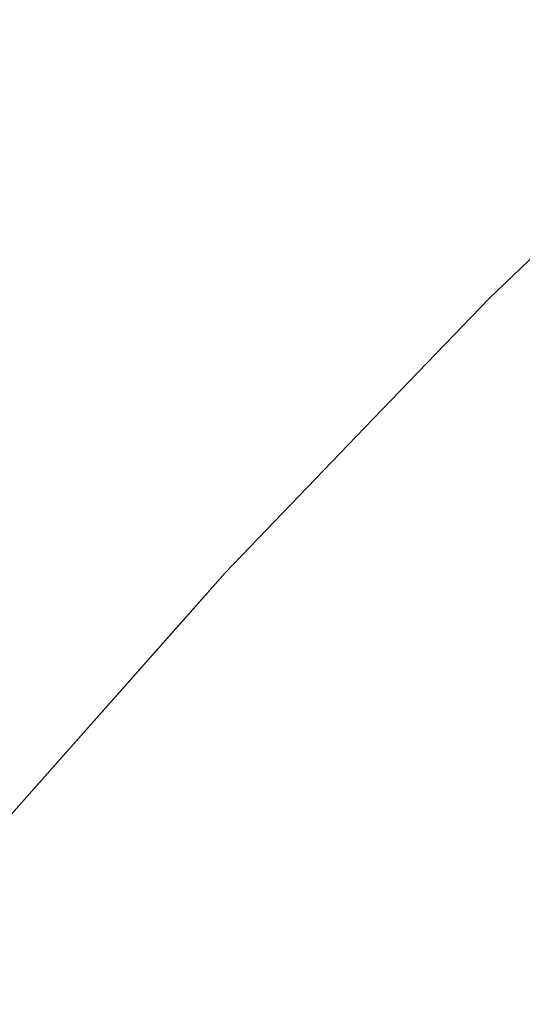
# Model space of a CAD drawing. Header units: centimetres. Extents: x -44.1 to 45.2, y 4.2 to 6.
# Tile 75 of 256: x -44.06802 to -44.06242, y 5.94368 to 5.95464. Entities that reach past the tile are written whole.
import ezdxf

# ---------------------------------------------------------------- set-up
doc = ezdxf.new("R2010")
doc.units = ezdxf.units.CM
doc.header["$LTSCALE"] = 2.54
doc.layers.add('Lucido design-1', color=7, linetype='Continuous')

# ---------------------------------------------------------------- blocks, each defined once
blk = doc.blocks.new('Gruppo-4-1')
at = {"color": 7, "linetype": 'Continuous', "lineweight": 9}
for points, invisible_edges in [([(-44.059552, 5.954636, -2276.92217), (-44.062791, 5.951533, -2276.92217), (-44.062791, 5.951533, -2276.32217), (-44.062167, 5.95213, -2276.32217)], 10), ([(-44.062159, 5.952134, -2276.923732), (-44.062791, 5.951533, -2276.92217), (-44.059552, 5.954636, -2276.92217), (-44.06004, 5.954161, -2276.923732)], 13), ([(-44.062791, 5.951533, -2276.92217), (-44.062159, 5.952134, -2276.923732), (-44.06417, 5.950105, -2276.923732)], 11), ([(-44.062159, 5.952134, -2276.923732), (-44.062107, 5.952115, -2276.925294), (-44.064117, 5.950087, -2276.925294), (-44.06417, 5.950105, -2276.923732)], 15), ([(-44.064029, 5.950057, -2276.926855), (-44.064117, 5.950087, -2276.925294), (-44.062107, 5.952115, -2276.925294), (-44.062019, 5.952084, -2276.926855)], 15), ([(-44.062019, 5.952084, -2276.926855), (-44.061897, 5.952039, -2276.928414), (-44.063905, 5.950014, -2276.928414), (-44.064029, 5.950057, -2276.926855)], 15), ([(-44.063746, 5.949959, -2276.929971), (-44.063905, 5.950014, -2276.928414), (-44.061897, 5.952039, -2276.928414), (-44.06174, 5.951983, -2276.929971)], 15), ([(-44.063178, 5.95112, -2276.320608), (-44.063125, 5.951101, -2276.319046), (-44.062107, 5.952115, -2276.319046), (-44.062159, 5.952134, -2276.320608)], 15), ([(-44.062791, 5.951533, -2276.32217), (-44.063178, 5.95112, -2276.320608), (-44.062159, 5.952134, -2276.320608)], 11), ([(-44.062019, 5.952084, -2276.317485), (-44.062107, 5.952115, -2276.319046), (-44.063125, 5.951101, -2276.319046), (-44.063037, 5.95107, -2276.317485)], 15), ([(-44.063037, 5.95107, -2276.317485), (-44.062914, 5.951027, -2276.315926), (-44.061897, 5.952039, -2276.315926), (-44.062019, 5.952084, -2276.317485)], 15), ([(-44.06174, 5.951983, -2276.314369), (-44.061897, 5.952039, -2276.315926), (-44.062914, 5.951027, -2276.315926), (-44.062756, 5.950971, -2276.314369)], 15), ([(-44.062159, 5.952134, -2276.320608), (-44.062167, 5.95213, -2276.32217), (-44.062791, 5.951533, -2276.32217)], 9), ([(-44.06174, 5.951983, -2276.929971), (-44.061549, 5.951913, -2276.931524), (-44.063552, 5.949893, -2276.931524), (-44.063746, 5.949959, -2276.929971)], 15), ([(-44.062756, 5.950971, -2276.314369), (-44.062564, 5.950903, -2276.312816), (-44.061549, 5.951913, -2276.312816), (-44.06174, 5.951983, -2276.314369)], 15), ([(-44.063322, 5.949814, -2276.933075), (-44.063552, 5.949893, -2276.931524), (-44.061549, 5.951913, -2276.931524), (-44.061323, 5.951831, -2276.933075)], 15), ([(-44.061323, 5.951831, -2276.933075), (-44.061062, 5.951737, -2276.934621), (-44.063058, 5.949723, -2276.934621), (-44.063322, 5.949814, -2276.933075)], 15), ([(-44.061323, 5.951831, -2276.311265), (-44.061549, 5.951913, -2276.312816), (-44.062564, 5.950903, -2276.312816), (-44.062336, 5.950823, -2276.311265)], 15), ([(-44.06276, 5.94962, -2276.936163), (-44.063058, 5.949723, -2276.934621), (-44.061062, 5.951737, -2276.934621), (-44.060768, 5.95163, -2276.936163)], 15), ([(-44.060768, 5.95163, -2276.936163), (-44.060439, 5.951511, -2276.9377), (-44.062427, 5.949506, -2276.9377), (-44.06276, 5.94962, -2276.936163)], 15), ([(-44.063178, 5.95112, -2276.320608), (-44.062791, 5.951533, -2276.32217), (-44.064173, 5.950096, -2276.32217), (-44.06417, 5.950105, -2276.320608)], 13), ([(-44.064173, 5.950096, -2276.32217), (-44.062791, 5.951533, -2276.32217), (-44.062791, 5.951533, -2276.92217), (-44.064173, 5.950096, -2276.92217)], 10), ([(-44.06417, 5.950105, -2276.923732), (-44.064173, 5.950096, -2276.92217), (-44.062791, 5.951533, -2276.92217)], 9), ([(-44.062059, 5.94938, -2276.939231), (-44.062427, 5.949506, -2276.9377), (-44.060439, 5.951511, -2276.9377), (-44.060077, 5.951379, -2276.939231)], 15), ([(-44.06417, 5.950105, -2276.320608), (-44.064117, 5.950087, -2276.319046), (-44.063125, 5.951101, -2276.319046), (-44.063178, 5.95112, -2276.320608)], 15), ([(-44.063037, 5.95107, -2276.317485), (-44.063125, 5.951101, -2276.319046), (-44.064117, 5.950087, -2276.319046), (-44.064029, 5.950057, -2276.317485)], 15), ([(-44.064029, 5.950057, -2276.317485), (-44.063905, 5.950014, -2276.315926), (-44.062914, 5.951027, -2276.315926), (-44.063037, 5.95107, -2276.317485)], 15), ([(-44.062756, 5.950971, -2276.314369), (-44.062914, 5.951027, -2276.315926), (-44.063905, 5.950014, -2276.315926), (-44.063746, 5.949959, -2276.314369)], 15), ([(-44.063746, 5.949959, -2276.314369), (-44.063552, 5.949893, -2276.312816), (-44.062564, 5.950903, -2276.312816), (-44.062756, 5.950971, -2276.314369)], 15), ([(-44.062336, 5.950823, -2276.311265), (-44.062564, 5.950903, -2276.312816), (-44.063552, 5.949893, -2276.312816), (-44.063322, 5.949814, -2276.311265)], 15), ([(-44.063322, 5.949814, -2276.311265), (-44.063058, 5.949723, -2276.309719), (-44.062074, 5.95073, -2276.309719), (-44.062336, 5.950823, -2276.311265)], 15), ([(-44.061777, 5.950625, -2276.308177), (-44.062074, 5.95073, -2276.309719), (-44.063058, 5.949723, -2276.309719), (-44.06276, 5.94962, -2276.308177)], 15), ([(-44.06276, 5.94962, -2276.308177), (-44.062427, 5.949506, -2276.30664), (-44.061446, 5.950508, -2276.30664), (-44.061777, 5.950625, -2276.308177)], 15), ([(-44.061082, 5.95038, -2276.305108), (-44.061446, 5.950508, -2276.30664), (-44.062427, 5.949506, -2276.30664), (-44.062059, 5.94938, -2276.305108)], 15), ([(-44.06573, 5.948478, -2276.32217), (-44.066076, 5.948076, -2276.320608), (-44.06417, 5.950105, -2276.320608)], 11), ([(-44.066076, 5.948076, -2276.320608), (-44.066022, 5.948059, -2276.319046), (-44.064117, 5.950087, -2276.319046), (-44.06417, 5.950105, -2276.320608)], 15), ([(-44.06417, 5.950105, -2276.923732), (-44.066076, 5.948076, -2276.923732), (-44.06573, 5.948478, -2276.92217)], 11), ([(-44.06417, 5.950105, -2276.923732), (-44.064117, 5.950087, -2276.925294), (-44.066022, 5.948059, -2276.925294), (-44.066076, 5.948076, -2276.923732)], 15), ([(-44.064029, 5.950057, -2276.317485), (-44.064117, 5.950087, -2276.319046), (-44.066022, 5.948059, -2276.319046), (-44.065932, 5.948029, -2276.317485)], 15), ([(-44.065932, 5.948029, -2276.926855), (-44.066022, 5.948059, -2276.925294), (-44.064117, 5.950087, -2276.925294), (-44.064029, 5.950057, -2276.926855)], 15), ([(-44.06417, 5.950105, -2276.320608), (-44.064173, 5.950096, -2276.32217), (-44.06573, 5.948478, -2276.32217)], 9), ([(-44.06573, 5.948478, -2276.92217), (-44.064173, 5.950096, -2276.92217), (-44.06417, 5.950105, -2276.923732)], 10), ([(-44.064173, 5.950096, -2276.92217), (-44.06573, 5.948478, -2276.92217), (-44.06573, 5.948478, -2276.32217), (-44.064173, 5.950096, -2276.32217)], 10), ([(-44.065932, 5.948029, -2276.317485), (-44.065807, 5.947989, -2276.315926), (-44.063905, 5.950014, -2276.315926), (-44.064029, 5.950057, -2276.317485)], 15), ([(-44.064029, 5.950057, -2276.926855), (-44.063905, 5.950014, -2276.928414), (-44.065807, 5.947989, -2276.928414), (-44.065932, 5.948029, -2276.926855)], 15), ([(-44.063746, 5.949959, -2276.314369), (-44.063905, 5.950014, -2276.315926), (-44.065807, 5.947989, -2276.315926), (-44.065645, 5.947936, -2276.314369)], 15), ([(-44.065645, 5.947936, -2276.929971), (-44.065807, 5.947989, -2276.928414), (-44.063905, 5.950014, -2276.928414), (-44.063746, 5.949959, -2276.929971)], 15), ([(-44.063746, 5.949959, -2276.314369), (-44.065645, 5.947936, -2276.314369), (-44.065449, 5.947872, -2276.312816), (-44.064513, 5.948882, -2276.312816)], 15), ([(-44.063746, 5.949959, -2276.929971), (-44.063552, 5.949893, -2276.931524), (-44.065449, 5.947872, -2276.931524), (-44.065645, 5.947936, -2276.929971)], 15), ([(-44.064513, 5.948882, -2276.312816), (-44.063552, 5.949893, -2276.312816), (-44.063746, 5.949959, -2276.314369)], 11), ([(-44.065216, 5.947797, -2276.933075), (-44.065449, 5.947872, -2276.931524), (-44.063552, 5.949893, -2276.931524), (-44.063322, 5.949814, -2276.933075)], 15), ([(-44.063322, 5.949814, -2276.311265), (-44.063552, 5.949893, -2276.312816), (-44.064513, 5.948882, -2276.312816), (-44.064282, 5.948805, -2276.311265)], 15), ([(-44.063322, 5.949814, -2276.933075), (-44.063058, 5.949723, -2276.934621), (-44.064949, 5.94771, -2276.934621), (-44.065216, 5.947797, -2276.933075)], 15), ([(-44.064282, 5.948805, -2276.311265), (-44.064017, 5.948716, -2276.309719), (-44.063058, 5.949723, -2276.309719), (-44.063322, 5.949814, -2276.311265)], 15), ([(-44.064646, 5.947611, -2276.936163), (-44.064949, 5.94771, -2276.934621), (-44.063058, 5.949723, -2276.934621), (-44.06276, 5.94962, -2276.936163)], 15), ([(-44.06276, 5.94962, -2276.308177), (-44.063058, 5.949723, -2276.309719), (-44.064017, 5.948716, -2276.309719), (-44.063716, 5.948616, -2276.308177)], 15), ([(-44.06276, 5.94962, -2276.936163), (-44.062427, 5.949506, -2276.9377), (-44.064309, 5.947501, -2276.9377), (-44.064646, 5.947611, -2276.936163)], 15), ([(-44.063716, 5.948616, -2276.308177), (-44.063381, 5.948503, -2276.30664), (-44.062427, 5.949506, -2276.30664), (-44.06276, 5.94962, -2276.308177)], 15), ([(-44.063937, 5.94738, -2276.939231), (-44.064309, 5.947501, -2276.9377), (-44.062427, 5.949506, -2276.9377), (-44.062059, 5.94938, -2276.939231)], 15), ([(-44.062059, 5.94938, -2276.305108), (-44.062427, 5.949506, -2276.30664), (-44.063381, 5.948503, -2276.30664), (-44.063011, 5.94838, -2276.305108)], 15), ([(-44.062059, 5.94938, -2276.939231), (-44.061658, 5.949242, -2276.940757), (-44.06353, 5.947248, -2276.940757), (-44.063937, 5.94738, -2276.939231)], 15), ([(-44.063011, 5.94838, -2276.305108), (-44.062607, 5.948245, -2276.303583), (-44.061658, 5.949242, -2276.303583), (-44.062059, 5.94938, -2276.305108)], 15), ([(-44.06309, 5.947105, -2276.942275), (-44.06353, 5.947248, -2276.940757), (-44.061658, 5.949242, -2276.940757), (-44.061223, 5.949092, -2276.942275)], 15), ([(-44.061223, 5.949092, -2276.302065), (-44.061658, 5.949242, -2276.303583), (-44.062607, 5.948245, -2276.303583), (-44.06217, 5.948098, -2276.302065)], 15), ([(-44.061223, 5.949092, -2276.942275), (-44.060755, 5.948932, -2276.943786), (-44.062616, 5.94695, -2276.943786), (-44.06309, 5.947105, -2276.942275)], 15), ([(-44.064282, 5.948805, -2276.311265), (-44.064513, 5.948882, -2276.312816), (-44.065449, 5.947872, -2276.312816), (-44.065216, 5.947797, -2276.311265)], 15), ([(-44.062108, 5.946785, -2276.94529), (-44.062616, 5.94695, -2276.943786), (-44.060755, 5.948932, -2276.943786), (-44.060254, 5.948759, -2276.94529)], 15), ([(-44.065216, 5.947797, -2276.311265), (-44.064949, 5.94771, -2276.309719), (-44.064017, 5.948716, -2276.309719), (-44.064282, 5.948805, -2276.311265)], 15), ([(-44.063716, 5.948616, -2276.308177), (-44.064017, 5.948716, -2276.309719), (-44.064949, 5.94771, -2276.309719), (-44.064646, 5.947611, -2276.308177)], 15), ([(-44.064646, 5.947611, -2276.308177), (-44.064309, 5.947501, -2276.30664), (-44.063381, 5.948503, -2276.30664), (-44.063716, 5.948616, -2276.308177)], 15), ([(-44.06573, 5.948478, -2276.92217), (-44.068395, 5.945472, -2276.92217), (-44.068395, 5.945472, -2276.32217), (-44.066087, 5.948076, -2276.32217)], 10), ([(-44.067877, 5.946049, -2276.923732), (-44.068395, 5.945472, -2276.92217), (-44.06573, 5.948478, -2276.92217), (-44.066076, 5.948076, -2276.923732)], 13), ([(-44.06573, 5.948478, -2276.32217), (-44.066087, 5.948076, -2276.32217), (-44.066076, 5.948076, -2276.320608)], 10), ([(-44.066087, 5.948076, -2276.32217), (-44.06573, 5.948478, -2276.32217), (-44.06573, 5.948478, -2276.92217)], 10), ([(-44.063011, 5.94838, -2276.305108), (-44.063381, 5.948503, -2276.30664), (-44.064309, 5.947501, -2276.30664), (-44.063937, 5.94738, -2276.305108)], 15), ([(-44.063937, 5.94738, -2276.305108), (-44.06353, 5.947248, -2276.303583), (-44.062607, 5.948245, -2276.303583), (-44.063011, 5.94838, -2276.305108)], 15), ([(-44.06217, 5.948098, -2276.302065), (-44.062607, 5.948245, -2276.303583), (-44.06353, 5.947248, -2276.303583), (-44.06309, 5.947105, -2276.302065)], 15), ([(-44.06309, 5.947105, -2276.302065), (-44.062616, 5.94695, -2276.300554), (-44.061698, 5.947941, -2276.300554), (-44.06217, 5.948098, -2276.302065)], 15), ([(-44.066076, 5.948076, -2276.320608), (-44.066087, 5.948076, -2276.32217), (-44.068395, 5.945472, -2276.32217), (-44.067877, 5.946049, -2276.320608)], 13), ([(-44.067877, 5.946049, -2276.320608), (-44.067822, 5.946033, -2276.319046), (-44.066022, 5.948059, -2276.319046), (-44.066076, 5.948076, -2276.320608)], 15), ([(-44.066076, 5.948076, -2276.923732), (-44.066022, 5.948059, -2276.925294), (-44.067822, 5.946033, -2276.925294), (-44.067877, 5.946049, -2276.923732)], 15), ([(-44.065932, 5.948029, -2276.317485), (-44.066022, 5.948059, -2276.319046), (-44.067822, 5.946033, -2276.319046), (-44.067732, 5.946005, -2276.317485)], 15), ([(-44.067732, 5.946005, -2276.926855), (-44.067822, 5.946033, -2276.925294), (-44.066022, 5.948059, -2276.925294), (-44.065932, 5.948029, -2276.926855)], 15), ([(-44.067732, 5.946005, -2276.317485), (-44.067605, 5.945966, -2276.315926), (-44.065807, 5.947989, -2276.315926), (-44.065932, 5.948029, -2276.317485)], 15), ([(-44.065932, 5.948029, -2276.926855), (-44.065807, 5.947989, -2276.928414), (-44.067605, 5.945966, -2276.928414), (-44.067732, 5.946005, -2276.926855)], 15), ([(-44.065645, 5.947936, -2276.314369), (-44.065807, 5.947989, -2276.315926), (-44.067605, 5.945966, -2276.315926), (-44.067441, 5.945915, -2276.314369)], 15), ([(-44.067441, 5.945915, -2276.929971), (-44.067605, 5.945966, -2276.928414), (-44.065807, 5.947989, -2276.928414), (-44.065645, 5.947936, -2276.929971)], 15), ([(-44.067441, 5.945915, -2276.314369), (-44.067242, 5.945854, -2276.312816), (-44.065449, 5.947872, -2276.312816), (-44.065645, 5.947936, -2276.314369)], 15), ([(-44.065645, 5.947936, -2276.929971), (-44.065449, 5.947872, -2276.931524), (-44.067242, 5.945854, -2276.931524), (-44.067441, 5.945915, -2276.929971)], 15), ([(-44.061194, 5.947772, -2276.29905), (-44.061698, 5.947941, -2276.300554), (-44.062616, 5.94695, -2276.300554), (-44.062108, 5.946785, -2276.29905)], 15), ([(-44.065216, 5.947797, -2276.311265), (-44.065449, 5.947872, -2276.312816), (-44.067242, 5.945854, -2276.312816), (-44.067007, 5.945782, -2276.311265)], 15), ([(-44.067007, 5.945782, -2276.933075), (-44.067242, 5.945854, -2276.931524), (-44.065449, 5.947872, -2276.931524), (-44.065216, 5.947797, -2276.933075)], 15), ([(-44.065216, 5.947797, -2276.311265), (-44.067007, 5.945782, -2276.311265), (-44.066736, 5.945698, -2276.309719), (-44.065855, 5.946703, -2276.309719)], 15), ([(-44.065216, 5.947797, -2276.933075), (-44.064949, 5.94771, -2276.934621), (-44.066736, 5.945698, -2276.934621), (-44.067007, 5.945782, -2276.933075)], 15), ([(-44.065855, 5.946703, -2276.309719), (-44.064949, 5.94771, -2276.309719), (-44.065216, 5.947797, -2276.311265)], 11), ([(-44.06643, 5.945604, -2276.936163), (-44.066736, 5.945698, -2276.934621), (-44.064949, 5.94771, -2276.934621), (-44.064646, 5.947611, -2276.936163)], 15), ([(-44.064646, 5.947611, -2276.308177), (-44.064949, 5.94771, -2276.309719), (-44.065855, 5.946703, -2276.309719), (-44.065551, 5.946607, -2276.308177)], 15), ([(-44.064646, 5.947611, -2276.936163), (-44.064309, 5.947501, -2276.9377), (-44.066088, 5.945499, -2276.9377), (-44.06643, 5.945604, -2276.936163)], 15), ([(-44.065551, 5.946607, -2276.308177), (-44.065211, 5.9465, -2276.30664), (-44.064309, 5.947501, -2276.30664), (-44.064646, 5.947611, -2276.308177)], 15), ([(-44.065712, 5.945383, -2276.939231), (-44.066088, 5.945499, -2276.9377), (-44.064309, 5.947501, -2276.9377), (-44.063937, 5.94738, -2276.939231)], 15), ([(-44.063937, 5.94738, -2276.305108), (-44.064309, 5.947501, -2276.30664), (-44.065211, 5.9465, -2276.30664), (-44.064837, 5.946381, -2276.305108)], 15), ([(-44.063937, 5.94738, -2276.939231), (-44.06353, 5.947248, -2276.940757), (-44.0653, 5.945256, -2276.940757), (-44.065712, 5.945383, -2276.939231)], 15), ([(-44.064837, 5.946381, -2276.305108), (-44.064428, 5.946252, -2276.303583), (-44.06353, 5.947248, -2276.303583), (-44.063937, 5.94738, -2276.305108)], 15), ([(-44.064855, 5.945119, -2276.942275), (-44.0653, 5.945256, -2276.940757), (-44.06353, 5.947248, -2276.940757), (-44.06309, 5.947105, -2276.942275)], 15), ([(-44.06309, 5.947105, -2276.302065), (-44.06353, 5.947248, -2276.303583), (-44.064428, 5.946252, -2276.303583), (-44.063985, 5.946111, -2276.302065)], 15), ([(-44.06309, 5.947105, -2276.942275), (-44.062616, 5.94695, -2276.943786), (-44.064375, 5.944971, -2276.943786), (-44.064855, 5.945119, -2276.942275)], 15), ([(-44.063985, 5.946111, -2276.302065), (-44.063508, 5.94596, -2276.300554), (-44.062616, 5.94695, -2276.300554), (-44.06309, 5.947105, -2276.302065)], 15), ([(-44.063861, 5.944813, -2276.94529), (-44.064375, 5.944971, -2276.943786), (-44.062616, 5.94695, -2276.943786), (-44.062108, 5.946785, -2276.94529)], 15), ([(-44.062108, 5.946785, -2276.29905), (-44.062616, 5.94695, -2276.300554), (-44.063508, 5.94596, -2276.300554), (-44.062997, 5.945799, -2276.29905)], 15), ([(-44.062108, 5.946785, -2276.94529), (-44.061568, 5.946609, -2276.946785), (-44.063314, 5.944644, -2276.946785), (-44.063861, 5.944813, -2276.94529)], 15), ([(-44.062997, 5.945799, -2276.29905), (-44.062453, 5.945626, -2276.297555), (-44.061568, 5.946609, -2276.297555), (-44.062108, 5.946785, -2276.29905)], 15), ([(-44.065551, 5.946607, -2276.308177), (-44.065855, 5.946703, -2276.309719), (-44.066736, 5.945698, -2276.309719), (-44.06643, 5.945604, -2276.308177)], 15), ([(-44.06643, 5.945604, -2276.308177), (-44.066088, 5.945499, -2276.30664), (-44.065211, 5.9465, -2276.30664), (-44.065551, 5.946607, -2276.308177)], 15), ([(-44.062733, 5.944466, -2276.948272), (-44.063314, 5.944644, -2276.946785), (-44.061568, 5.946609, -2276.946785), (-44.060994, 5.946423, -2276.948272)], 15), ([(-44.060994, 5.946423, -2276.296068), (-44.061568, 5.946609, -2276.297555), (-44.062453, 5.945626, -2276.297555), (-44.061876, 5.945444, -2276.296068)], 15), ([(-44.064837, 5.946381, -2276.305108), (-44.065211, 5.9465, -2276.30664), (-44.066088, 5.945499, -2276.30664), (-44.065712, 5.945383, -2276.305108)], 15), ([(-44.065712, 5.945383, -2276.305108), (-44.0653, 5.945256, -2276.303583), (-44.064428, 5.946252, -2276.303583), (-44.064837, 5.946381, -2276.305108)], 15), ([(-44.060994, 5.946423, -2276.948272), (-44.060389, 5.946225, -2276.94975), (-44.06212, 5.944277, -2276.94975), (-44.062733, 5.944466, -2276.948272)], 15), ([(-44.063985, 5.946111, -2276.302065), (-44.064428, 5.946252, -2276.303583), (-44.0653, 5.945256, -2276.303583), (-44.064855, 5.945119, -2276.302065)], 15), ([(-44.069577, 5.944027, -2276.320608), (-44.067877, 5.946049, -2276.320608), (-44.068395, 5.945472, -2276.32217)], 11), ([(-44.069577, 5.944027, -2276.320608), (-44.069521, 5.944011, -2276.319046), (-44.067822, 5.946033, -2276.319046), (-44.067877, 5.946049, -2276.320608)], 15), ([(-44.068395, 5.945472, -2276.92217), (-44.067877, 5.946049, -2276.923732), (-44.069577, 5.944027, -2276.923732)], 11), ([(-44.067877, 5.946049, -2276.923732), (-44.067822, 5.946033, -2276.925294), (-44.069521, 5.944011, -2276.925294), (-44.069577, 5.944027, -2276.923732)], 15), ([(-44.067732, 5.946005, -2276.317485), (-44.067822, 5.946033, -2276.319046), (-44.069521, 5.944011, -2276.319046), (-44.06943, 5.943984, -2276.317485)], 15), ([(-44.06943, 5.943984, -2276.926855), (-44.069521, 5.944011, -2276.925294), (-44.067822, 5.946033, -2276.925294), (-44.067732, 5.946005, -2276.926855)], 15), ([(-44.064855, 5.945119, -2276.302065), (-44.064375, 5.944971, -2276.300554), (-44.063508, 5.94596, -2276.300554), (-44.063985, 5.946111, -2276.302065)], 15), ([(-44.06943, 5.943984, -2276.317485), (-44.069301, 5.943947, -2276.315926), (-44.067605, 5.945966, -2276.315926), (-44.067732, 5.946005, -2276.317485)], 15), ([(-44.067732, 5.946005, -2276.926855), (-44.067605, 5.945966, -2276.928414), (-44.069301, 5.943947, -2276.928414), (-44.06943, 5.943984, -2276.926855)], 15), ([(-44.067441, 5.945915, -2276.314369), (-44.067605, 5.945966, -2276.315926), (-44.069301, 5.943947, -2276.315926), (-44.069136, 5.943899, -2276.314369)], 15), ([(-44.069136, 5.943899, -2276.929971), (-44.069301, 5.943947, -2276.928414), (-44.067605, 5.945966, -2276.928414), (-44.067441, 5.945915, -2276.929971)], 15), ([(-44.069136, 5.943899, -2276.314369), (-44.068935, 5.94384, -2276.312816), (-44.067242, 5.945854, -2276.312816), (-44.067441, 5.945915, -2276.314369)], 15), ([(-44.067441, 5.945915, -2276.929971), (-44.067242, 5.945854, -2276.931524), (-44.068935, 5.94384, -2276.931524), (-44.069136, 5.943899, -2276.929971)], 15), ([(-44.062997, 5.945799, -2276.29905), (-44.063508, 5.94596, -2276.300554), (-44.064375, 5.944971, -2276.300554), (-44.063861, 5.944813, -2276.29905)], 15), ([(-44.067007, 5.945782, -2276.311265), (-44.067242, 5.945854, -2276.312816), (-44.068935, 5.94384, -2276.312816), (-44.068697, 5.943771, -2276.311265)], 15), ([(-44.068697, 5.943771, -2276.933075), (-44.068935, 5.94384, -2276.931524), (-44.067242, 5.945854, -2276.931524), (-44.067007, 5.945782, -2276.933075)], 15), ([(-44.063861, 5.944813, -2276.29905), (-44.063314, 5.944644, -2276.297555), (-44.062453, 5.945626, -2276.297555), (-44.062997, 5.945799, -2276.29905)], 15), ([(-44.068697, 5.943771, -2276.311265), (-44.068423, 5.943691, -2276.309719), (-44.066736, 5.945698, -2276.309719), (-44.067007, 5.945782, -2276.311265)], 15), ([(-44.067007, 5.945782, -2276.933075), (-44.066736, 5.945698, -2276.934621), (-44.068423, 5.943691, -2276.934621), (-44.068697, 5.943771, -2276.933075)], 15), ([(-44.06643, 5.945604, -2276.308177), (-44.066736, 5.945698, -2276.309719), (-44.068423, 5.943691, -2276.309719), (-44.068113, 5.943601, -2276.308177)], 15), ([(-44.068113, 5.943601, -2276.936163), (-44.068423, 5.943691, -2276.934621), (-44.066736, 5.945698, -2276.934621), (-44.06643, 5.945604, -2276.936163)], 15), ([(-44.06643, 5.945604, -2276.308177), (-44.068113, 5.943601, -2276.308177), (-44.067768, 5.943501, -2276.30664), (-44.06694, 5.944499, -2276.30664)], 15), ([(-44.06643, 5.945604, -2276.936163), (-44.066088, 5.945499, -2276.9377), (-44.067768, 5.943501, -2276.9377), (-44.068113, 5.943601, -2276.936163)], 15), ([(-44.06694, 5.944499, -2276.30664), (-44.066088, 5.945499, -2276.30664), (-44.06643, 5.945604, -2276.308177)], 11), ([(-44.061876, 5.945444, -2276.296068), (-44.062453, 5.945626, -2276.297555), (-44.063314, 5.944644, -2276.297555), (-44.062733, 5.944466, -2276.296068)], 15), ([(-44.067387, 5.94339, -2276.939231), (-44.067768, 5.943501, -2276.9377), (-44.066088, 5.945499, -2276.9377), (-44.065712, 5.945383, -2276.939231)], 15), ([(-44.065712, 5.945383, -2276.305108), (-44.066088, 5.945499, -2276.30664), (-44.06694, 5.944499, -2276.30664), (-44.066562, 5.944386, -2276.305108)], 15), ([(-44.065712, 5.945383, -2276.939231), (-44.0653, 5.945256, -2276.940757), (-44.066971, 5.943269, -2276.940757), (-44.067387, 5.94339, -2276.939231)], 15), ([(-44.066562, 5.944386, -2276.305108), (-44.066148, 5.944262, -2276.303583), (-44.0653, 5.945256, -2276.303583), (-44.065712, 5.945383, -2276.305108)], 15), ([(-44.062733, 5.944466, -2276.296068), (-44.06212, 5.944277, -2276.29459), (-44.061267, 5.945251, -2276.29459), (-44.061876, 5.945444, -2276.296068)], 15), ([(-44.06652, 5.943137, -2276.942275), (-44.066971, 5.943269, -2276.940757), (-44.0653, 5.945256, -2276.940757), (-44.064855, 5.945119, -2276.942275)], 15), ([(-44.064855, 5.945119, -2276.302065), (-44.0653, 5.945256, -2276.303583), (-44.066148, 5.944262, -2276.303583), (-44.0657, 5.944128, -2276.302065)], 15), ([(-44.064855, 5.945119, -2276.942275), (-44.064375, 5.944971, -2276.943786), (-44.066034, 5.942996, -2276.943786), (-44.06652, 5.943137, -2276.942275)], 15), ([(-44.0657, 5.944128, -2276.302065), (-44.065217, 5.943983, -2276.300554), (-44.064375, 5.944971, -2276.300554), (-44.064855, 5.945119, -2276.302065)], 15), ([(-44.065515, 5.942845, -2276.94529), (-44.066034, 5.942996, -2276.943786), (-44.064375, 5.944971, -2276.943786), (-44.063861, 5.944813, -2276.94529)], 15), ([(-44.063861, 5.944813, -2276.29905), (-44.064375, 5.944971, -2276.300554), (-44.065217, 5.943983, -2276.300554), (-44.0647, 5.943828, -2276.29905)], 15), ([(-44.063861, 5.944813, -2276.94529), (-44.063314, 5.944644, -2276.946785), (-44.064961, 5.942684, -2276.946785), (-44.065515, 5.942845, -2276.94529)], 15), ([(-44.0647, 5.943828, -2276.29905), (-44.064149, 5.943664, -2276.297555), (-44.063314, 5.944644, -2276.297555), (-44.063861, 5.944813, -2276.29905)], 15), ([(-44.064374, 5.942513, -2276.948272), (-44.064961, 5.942684, -2276.946785), (-44.063314, 5.944644, -2276.946785), (-44.062733, 5.944466, -2276.948272)], 15), ([(-44.062733, 5.944466, -2276.296068), (-44.063314, 5.944644, -2276.297555), (-44.064149, 5.943664, -2276.297555), (-44.063566, 5.943489, -2276.296068)], 15), ([(-44.066562, 5.944386, -2276.305108), (-44.06694, 5.944499, -2276.30664), (-44.067768, 5.943501, -2276.30664), (-44.067387, 5.94339, -2276.305108)], 15), ([(-44.067387, 5.94339, -2276.305108), (-44.066971, 5.943269, -2276.303583), (-44.066148, 5.944262, -2276.303583), (-44.066562, 5.944386, -2276.305108)], 15), ([(-44.062733, 5.944466, -2276.948272), (-44.06212, 5.944277, -2276.94975), (-44.063754, 5.942333, -2276.94975), (-44.064374, 5.942513, -2276.948272)], 15), ([(-44.063566, 5.943489, -2276.296068), (-44.062949, 5.943304, -2276.29459), (-44.06212, 5.944277, -2276.29459), (-44.062733, 5.944466, -2276.296068)], 15), ([(-44.0657, 5.944128, -2276.302065), (-44.066148, 5.944262, -2276.303583), (-44.066971, 5.943269, -2276.303583), (-44.06652, 5.943137, -2276.302065)], 15), ([(-44.063101, 5.942143, -2276.951217), (-44.063754, 5.942333, -2276.94975), (-44.06212, 5.944277, -2276.94975), (-44.061475, 5.944078, -2276.951217)], 15), ([(-44.061475, 5.944078, -2276.293122), (-44.06212, 5.944277, -2276.29459), (-44.062949, 5.943304, -2276.29459), (-44.0623, 5.94311, -2276.293122)], 15), ([(-44.06652, 5.943137, -2276.302065), (-44.066034, 5.942996, -2276.300554), (-44.065217, 5.943983, -2276.300554), (-44.0657, 5.944128, -2276.302065)], 15), ([(-44.061475, 5.944078, -2276.951217), (-44.060798, 5.94387, -2276.952675), (-44.062417, 5.941944, -2276.952675), (-44.063101, 5.942143, -2276.951217)], 15), ([(-44.0647, 5.943828, -2276.29905), (-44.065217, 5.943983, -2276.300554), (-44.066034, 5.942996, -2276.300554), (-44.065515, 5.942845, -2276.29905)], 15), ([(-44.065515, 5.942845, -2276.29905), (-44.064961, 5.942684, -2276.297555), (-44.064149, 5.943664, -2276.297555), (-44.0647, 5.943828, -2276.29905)], 15)]:
    blk.add_3dface(points, dxfattribs=dict(at, invisible_edges=invisible_edges))
blk = doc.blocks.new('Gruppo-5-1')
at = {"color": 7}
blk.add_blockref('Gruppo-4-1', (0, 0), dxfattribs=at)

msp = doc.modelspace()

# ---------------------------------------------------------------- block references
at = {"layer": 'Lucido design-1', "color": 7}
msp.add_blockref('Gruppo-5-1', (0, 0), dxfattribs=at)

doc.saveas('drawing.dxf')
